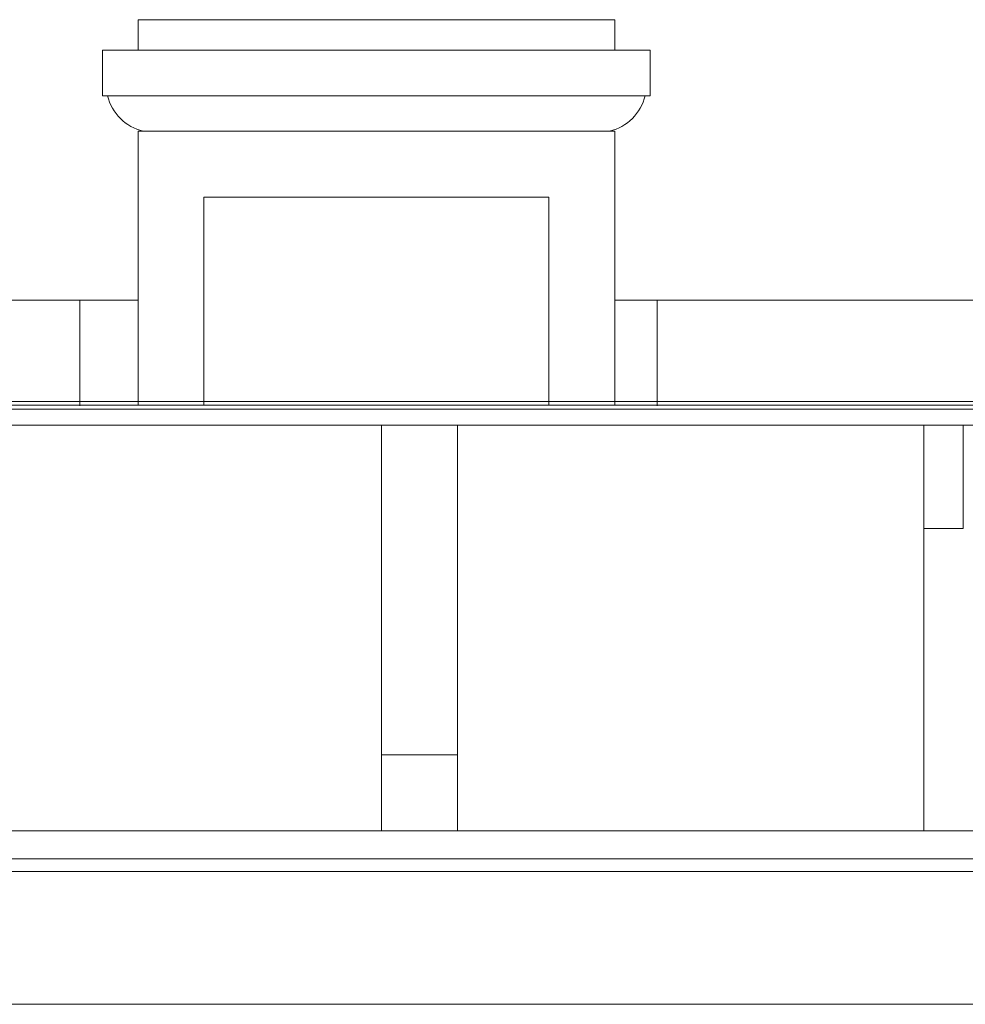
# Model space of a CAD drawing. Header units: millimetres. Extents: x -573548 to 674770, y -246895 to -89040.
# Tile 137 of 199: x 84569 to 86434, y -189827 to -187885. Entities that reach past the tile are written whole.
import ezdxf

# ---------------------------------------------------------------- set-up
doc = ezdxf.new("R2010")
doc.units = ezdxf.units.MM
for name, color, linetype, lineweight in [('A_izolacje_Nr_pióra__1', 8, 'Continuous', 9), ('A_izolacje_Nr_pióra__6', 8, 'Continuous', 9), ('A_warstwy_Nr_pióra__8', 8, 'Continuous', 9), ('A_widok ściany_Nr_pióra__7', 8, 'Continuous', 9), ('A_widok_Nr_pióra__1', 8, 'Continuous', 9), ('A_więźba_Nr_pióra__2', 8, 'Continuous', 9), ('A_więźba_Nr_pióra__41', 8, 'Continuous', 9), ('instalacje odgromowe_Nr_pióra__1', 8, 'Continuous', 9), ('krokwie_Nr_pióra__1', 8, 'Continuous', 9)]:
    doc.layers.add(name, color=color, linetype=linetype, lineweight=lineweight)

# ---------------------------------------------------------------- blocks, each defined once
blk = doc.blocks.new('A$C685D2BB2')
at = {"layer": 'A_izolacje_Nr_pióra__1'}
blk.add_line((4068.2, 14259.3), (13291.3, 14259.3), dxfattribs=at)
at = {"layer": 'A_izolacje_Nr_pióra__6'}
blk.add_lwpolyline([(4070, 14251.8), (13282.1, 14251.8)], dxfattribs=at)
at = {"layer": 'A_warstwy_Nr_pióra__8'}
blk.add_line((10074.4, 13357.3), (3385.3, 13357.3), dxfattribs=at)
at = {"layer": 'A_widok ściany_Nr_pióra__7'}
for p, q in [((7112.1, 15012.3), (6642.1, 15012.3)), ((6642.1, 15012.3), (6642.1, 14952.3)), ((7112.1, 15012.3), (7582.1, 15012.3)), ((7582.1, 15012.3), (7582.1, 14952.3)), ((6642.1, 14952.3), (6572.1, 14952.3)), ((6572.1, 14952.3), (6572.1, 14862.3)), ((6642.1, 14952.3), (7112.1, 14952.3)), ((7582.1, 14952.3), (7112.1, 14952.3)), ((7582.1, 14952.3), (7652.1, 14952.3)), ((7652.1, 14952.3), (7652.1, 14862.3)), ((6572.1, 14862.3), (7112.1, 14862.3)), ((7652.1, 14862.3), (7112.1, 14862.3)), ((7112.1, 14792.3), (6642.1, 14792.3)), ((6642.1, 14792.3), (6642.1, 14252.3)), ((7112.1, 14792.3), (7582.1, 14792.3)), ((7582.1, 14792.3), (7582.1, 14252.3)), ((6772.1, 14662.3), (7452.1, 14662.3)), ((6772.1, 14662.3), (6772.1, 14252.3)), ((7452.1, 14662.3), (7452.1, 14252.3))]:
    blk.add_line(p, q, dxfattribs=at)
for points in [[(6582.1, 14862.3, 0.282126), (6652.1, 14792.3)], [(7642.1, 14862.3, -0.282126), (7572.1, 14792.3)]]:
    blk.add_lwpolyline(points, format="xyb", dxfattribs=at)
at = {"layer": 'A_widok_Nr_pióra__1'}
blk.add_line((9874.4, 13070.1), (3016.4, 13070.1), dxfattribs=at)
at = {"layer": 'A_więźba_Nr_pióra__2'}
for p, q in [((4075.4, 14244.3), (13336.9, 14244.3)), ((4085, 14212.3), (13298.1, 14212.3)), ((10074.4, 13412.3), (3381.6, 13412.3)), ((10024.4, 13332.3), (3328, 13332.3))]:
    blk.add_line(p, q, dxfattribs=at)
at = {"layer": 'A_więźba_Nr_pióra__41'}
for points in [[(8192.1, 14212.3), (8269.2, 14212.3), (8269.2, 14008.9), (8192.1, 14008.9)], [(7122.1, 13562.3), (7272.1, 13562.3), (7272.1, 13412.3), (7122.1, 13412.3)]]:
    blk.add_lwpolyline(points, close=True, dxfattribs=at)
at = {"layer": 'instalacje odgromowe_Nr_pióra__1'}
for p, q in [((3996.4, 14459.3), (6642.1, 14459.3)), ((6527.2, 14459.3), (6527.2, 14250.4)), ((7582.1, 14459.3), (7666.1, 14459.3)), ((7666.1, 14459.3), (13219.6, 14459.3)), ((7666.1, 14459.3), (7666.1, 14250.4))]:
    blk.add_line(p, q, dxfattribs=at)
at = {"layer": 'krokwie_Nr_pióra__1'}
for p, q in [((7122.1, 13412.3), (7122.1, 14212.3)), ((7272.1, 13412.3), (7272.1, 14212.3)), ((8192.1, 13412.3), (8192.1, 14212.3))]:
    blk.add_line(p, q, dxfattribs=at)

msp = doc.modelspace()

# ---------------------------------------------------------------- block references
at = {"color": 150}
msp.add_blockref('A$C685D2BB2', (78160.5, -202897.5), dxfattribs=at)

doc.saveas('drawing.dxf')
